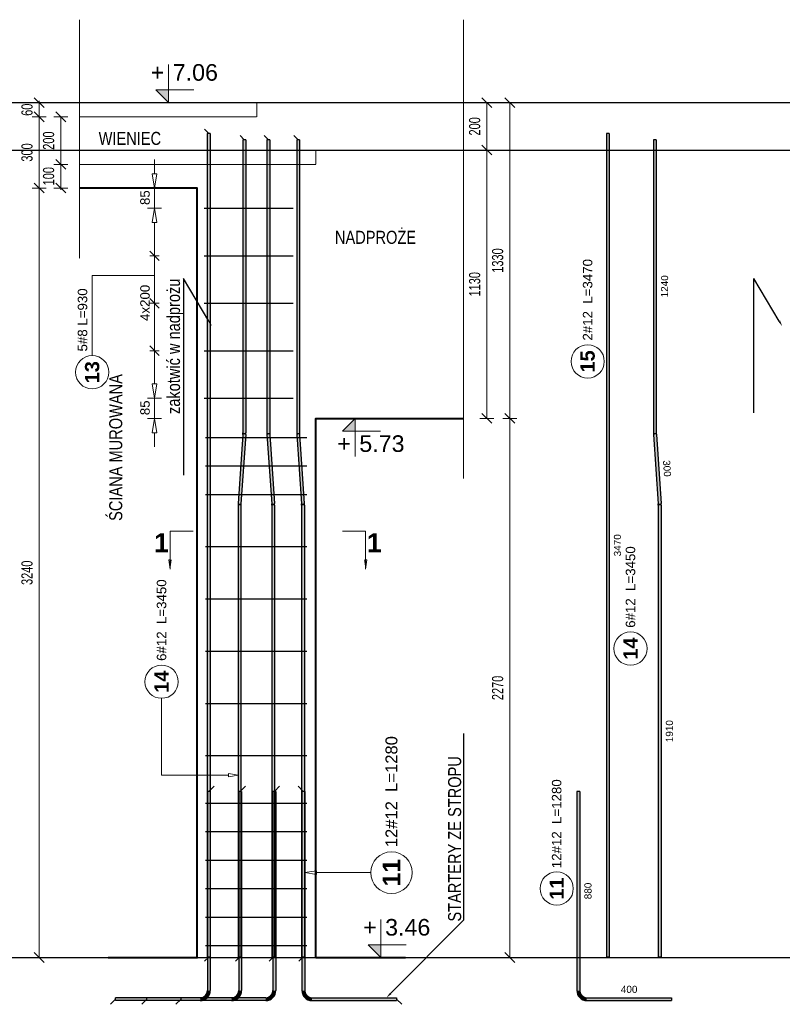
# Model space of a CAD drawing. Extents: x 3922 to 466978, y -142912 to 64503.
# Tile 30 of 62: x 397780 to 400991, y -123379 to -119233. Entities that reach past the tile are written whole.
import ezdxf
from ezdxf import colors
from ezdxf.entities.mleader import LeaderData, LeaderLine
from ezdxf.enums import TextEntityAlignment as Align
from ezdxf.math import Vec2, Vec3

# ---------------------------------------------------------------- set-up
doc = ezdxf.new("R2010")
doc.units = 0
doc.header["$LTSCALE"] = 10
doc.header["$MEASUREMENT"] = 0
doc.linetypes.add('HIDDEN', pattern=[0.375, 0.25, -0.125])
for name, color, linetype, lineweight in [('P-Opis', 1, 'Continuous', 18), ('P-Przerywana', 13, 'HIDDEN', 9), ('P-Wymiar', 254, 'Continuous', 9), ('RCAD_deskowanie', 3, 'Continuous', 40)]:
    doc.layers.add(name, color=color, linetype=linetype, lineweight=lineweight)
for name, color, linetype in [('RCAD_kształt pręta', 7, 'Continuous'), ('RCAD_opis kształtu pręta', 7, 'Continuous'), ('RCAD_opis rozkładu', 7, 'Continuous'), ('RCAD_pręt wyrzucony', 130, 'Continuous'), ('RCAD_rozkład pręta', 7, 'Continuous'), ('RCAD_symbole graficzne', 7, 'Continuous')]:
    doc.layers.add(name, color=color, linetype=linetype)
doc.styles.add('_Fd Opis', font='arial.ttf')
doc.styles.add('ROMANS', font='arial.ttf', dxfattribs={"width": 0.7})
doc.styles.add('style1', font='arial.ttf')
doc.styles.add('style3', font='arialbd.ttf')
doc.styles.add('style5', font='arialbd.ttf')
doc.dimstyles.new('A25', dxfattribs={"dimscale": 27, "dimtxt": 1.75, "dimasz": 0.06, "dimexe": 0, "dimexo": 0, "dimgap": 1, "dimtad": 1, "dimdec": 4, "dimrnd": 0.1, "dimdsep": 46, "dimtxsty": 'ROMANS', "dimblk": '[[[[[[[[', "dimcen": 2, "dimdle": 2, "dimse1": 1, "dimse2": 1, "dimclrd": 256, "dimclrt": 1, "dimadec": 0, "dimazin": 0, "dimtfac": 1, "dimtdec": 4, "dimtix": 1, "dimtmove": 2, "dimatfit": 3, "dimldrblk": '[[[[[[[[', "dimfxl": 0, "dimtvp": 0.6, "dimtolj": 1, "dimlwd": -1, "dimarcsym": 0})

# ---------------------------------------------------------------- blocks, each defined once
blk = doc.blocks.new('[[[[[[[[')
at = {"layer": 'P-Wymiar'}
for p, q in [((-12.7, -12.7), (12.7, 12.7)), ((0, 0), (-4.6, 0)), ((0, 18), (0, -18))]:
    blk.add_line(p, q, dxfattribs=at)
blk = doc.blocks.new('*D382')
at = {"layer": 'Defpoints', "color": 0, "transparency": 16777216}
for p in [(398847.4, -120912), (399170.8, -123182), (399843.3, -123182)]:
    blk.add_point(p, dxfattribs=at)
at = {"layer": 'P-Wymiar', "transparency": 16777216}
blk.add_line((399843.3, -120913.6), (399843.3, -123180.4), dxfattribs=at)
at = {"layer": 'P-Wymiar', "transparency": 16777216, "xscale": 1.62, "yscale": 1.62, "zscale": 1.62}
for p, rotation in [((399843.3, -120912), 90), ((399843.3, -123182), 270)]:
    blk.add_blockref('[[[[[[[[', p, dxfattribs=dict(at, rotation=rotation))
at = {"layer": 'P-Wymiar', "color": 1, "transparency": 16777216, "insert": (399792.2, -122047), "char_height": 47.25, "attachment_point": 5, "rotation": 90, "style": 'ROMANS'}
blk.add_mtext('\\A1;2270', dxfattribs=at)
blk = doc.blocks.new('*D383')
at = {"layer": 'Defpoints', "color": 0, "transparency": 16777216}
for p in [(399392.9, -119582), (399843.3, -119582), (399462.7, -120912)]:
    blk.add_point(p, dxfattribs=at)
at = {"layer": 'P-Wymiar', "transparency": 16777216}
blk.add_line((399843.3, -120910.4), (399843.3, -119583.6), dxfattribs=at)
at = {"layer": 'P-Wymiar', "transparency": 16777216, "xscale": 1.62, "yscale": 1.62, "zscale": 1.62}
for p, rotation in [((399843.3, -119582), 90), ((399843.3, -120912), 270)]:
    blk.add_blockref('[[[[[[[[', p, dxfattribs=dict(at, rotation=rotation))
at = {"layer": 'P-Wymiar', "color": 1, "transparency": 16777216, "insert": (399792.2, -120247), "char_height": 47.25, "attachment_point": 5, "rotation": 90, "style": 'ROMANS'}
blk.add_mtext('\\A1;1330', dxfattribs=at)
blk = doc.blocks.new('*D384')
at = {"layer": 'Defpoints', "color": 0, "transparency": 16777216}
for p in [(398265.8, -119642), (397952.6, -119842), (398265.8, -119842)]:
    blk.add_point(p, dxfattribs=at)
at = {"layer": 'P-Wymiar', "transparency": 16777216}
blk.add_line((397952.6, -119643.6), (397952.6, -119840.4), dxfattribs=at)
at = {"layer": 'P-Wymiar', "transparency": 16777216, "xscale": 1.62, "yscale": 1.62, "zscale": 1.62}
for p, rotation in [((397952.6, -119642), 90), ((397952.6, -119842), 270)]:
    blk.add_blockref('[[[[[[[[', p, dxfattribs=dict(at, rotation=rotation))
at = {"layer": 'P-Wymiar', "color": 1, "transparency": 16777216, "insert": (397901.5, -119742), "char_height": 47.25, "attachment_point": 5, "rotation": 90, "style": 'ROMANS'}
blk.add_mtext('\\A1;200', dxfattribs=at)
blk = doc.blocks.new('*D385')
at = {"layer": 'Defpoints', "color": 0, "transparency": 16777216}
for p in [(398163.5, -119842), (397952.6, -119942), (398163.5, -119942)]:
    blk.add_point(p, dxfattribs=at)
at = {"layer": 'P-Wymiar', "transparency": 16777216}
for p, q in [((397952.6, -119840.4), (397952.6, -119838.7)), ((397952.6, -119842), (397952.6, -119942)), ((397952.6, -119943.6), (397952.6, -119945.2))]:
    blk.add_line(p, q, dxfattribs=at)
at = {"layer": 'P-Wymiar', "transparency": 16777216, "xscale": 1.62, "yscale": 1.62, "zscale": 1.62}
for p, rotation in [((397952.6, -119842), 270), ((397952.6, -119942), 90)]:
    blk.add_blockref('[[[[[[[[', p, dxfattribs=dict(at, rotation=rotation))
at = {"layer": 'P-Wymiar', "color": 1, "transparency": 16777216, "insert": (397901.5, -119892), "char_height": 47.25, "attachment_point": 5, "rotation": 90, "style": 'ROMANS'}
blk.add_mtext('\\A1;100', dxfattribs=at)
blk = doc.blocks.new('*D386')
at = {"layer": 'Defpoints', "color": 0, "transparency": 16777216}
for p in [(398191.1, -119642), (397861.7, -119942), (398191.1, -119942)]:
    blk.add_point(p, dxfattribs=at)
at = {"layer": 'P-Wymiar', "transparency": 16777216}
blk.add_line((397861.7, -119643.6), (397861.7, -119940.4), dxfattribs=at)
at = {"layer": 'P-Wymiar', "transparency": 16777216, "xscale": 1.62, "yscale": 1.62, "zscale": 1.62}
for p, rotation in [((397861.7, -119642), 90), ((397861.7, -119942), 270)]:
    blk.add_blockref('[[[[[[[[', p, dxfattribs=dict(at, rotation=rotation))
at = {"layer": 'P-Wymiar', "color": 1, "transparency": 16777216, "insert": (397810.5, -119792), "char_height": 47.25, "attachment_point": 5, "rotation": 90, "style": 'ROMANS'}
blk.add_mtext('\\A1;300', dxfattribs=at)
blk = doc.blocks.new('*D387')
at = {"layer": 'Defpoints', "color": 0, "transparency": 16777216}
for p in [(398169.6, -119942), (397861.7, -123182), (398169.6, -123182)]:
    blk.add_point(p, dxfattribs=at)
at = {"layer": 'P-Wymiar', "transparency": 16777216}
blk.add_line((397861.7, -119943.6), (397861.7, -123180.4), dxfattribs=at)
at = {"layer": 'P-Wymiar', "transparency": 16777216, "xscale": 1.62, "yscale": 1.62, "zscale": 1.62}
for p, rotation in [((397861.7, -119942), 90), ((397861.7, -123182), 270)]:
    blk.add_blockref('[[[[[[[[', p, dxfattribs=dict(at, rotation=rotation))
at = {"layer": 'P-Wymiar', "color": 1, "transparency": 16777216, "insert": (397810.5, -121562), "char_height": 47.25, "attachment_point": 5, "rotation": 90, "style": 'ROMANS'}
blk.add_mtext('\\A1;3240', dxfattribs=at)
blk = doc.blocks.new('*D388')
at = {"layer": 'Defpoints', "color": 0, "transparency": 16777216}
for p in [(399585.8, -119582), (399585.8, -119782), (399746.5, -119782)]:
    blk.add_point(p, dxfattribs=at)
at = {"layer": 'P-Wymiar', "transparency": 16777216}
blk.add_line((399746.5, -119583.6), (399746.5, -119780.4), dxfattribs=at)
at = {"layer": 'P-Wymiar', "transparency": 16777216, "xscale": 1.62, "yscale": 1.62, "zscale": 1.62}
for p, rotation in [((399746.5, -119582), 90), ((399746.5, -119782), 270)]:
    blk.add_blockref('[[[[[[[[', p, dxfattribs=dict(at, rotation=rotation))
at = {"layer": 'P-Wymiar', "color": 1, "transparency": 16777216, "insert": (399695.4, -119682), "char_height": 47.25, "attachment_point": 5, "rotation": 90, "style": 'ROMANS'}
blk.add_mtext('\\A1;200', dxfattribs=at)
blk = doc.blocks.new('*D389')
at = {"layer": 'Defpoints', "color": 0, "transparency": 16777216}
for p in [(399585.8, -119782), (399519.3, -120912), (399746.5, -120912)]:
    blk.add_point(p, dxfattribs=at)
at = {"layer": 'P-Wymiar', "transparency": 16777216}
blk.add_line((399746.5, -119783.6), (399746.5, -120910.4), dxfattribs=at)
at = {"layer": 'P-Wymiar', "transparency": 16777216, "xscale": 1.62, "yscale": 1.62, "zscale": 1.62}
for p, rotation in [((399746.5, -119782), 90), ((399746.5, -120912), 270)]:
    blk.add_blockref('[[[[[[[[', p, dxfattribs=dict(at, rotation=rotation))
at = {"layer": 'P-Wymiar', "color": 1, "transparency": 16777216, "insert": (399695.4, -120347), "char_height": 47.25, "attachment_point": 5, "rotation": 90, "style": 'ROMANS'}
blk.add_mtext('\\A1;1130', dxfattribs=at)
blk = doc.blocks.new('*D390')
at = {"layer": 'Defpoints', "color": 0, "transparency": 16777216}
for p in [(397861.7, -119582), (398842, -119582), (398738.3, -119642)]:
    blk.add_point(p, dxfattribs=at)
at = {"layer": 'P-Wymiar', "transparency": 16777216}
for p, q in [((397861.7, -119580.4), (397861.7, -119578.7)), ((397861.7, -119642), (397861.7, -119582)), ((397861.7, -119643.6), (397861.7, -119645.2))]:
    blk.add_line(p, q, dxfattribs=at)
at = {"layer": 'P-Wymiar', "transparency": 16777216, "xscale": 1.62, "yscale": 1.62, "zscale": 1.62}
for p, rotation in [((397861.7, -119582), 270), ((397861.7, -119642), 90)]:
    blk.add_blockref('[[[[[[[[', p, dxfattribs=dict(at, rotation=rotation))
at = {"layer": 'P-Wymiar', "color": 1, "transparency": 16777216, "insert": (397810.6, -119612), "char_height": 47.25, "attachment_point": 5, "rotation": 90, "style": 'ROMANS'}
blk.add_mtext('\\A1;60', dxfattribs=at)

msp = doc.modelspace()

# ---------------------------------------------------------------- hatches: boundary and pattern name
at = {"layer": 'RCAD_kształt pręta'}
for points in [[(398569.30439, -119711.76766), (398581.30439, -119711.76766), (398581.30439, -123180.67669), (398569.30439, -123180.67669)], [(398719.39298, -119738.29502), (398731.39298, -119738.29502), (398731.39298, -120973.08136), (398719.39298, -120973.08136)], [(398820.59757, -119738.29502), (398832.59757, -119738.29502), (398832.59757, -120973.08136), (398820.59757, -120973.08136)], [(398945.83472, -119738.29502), (398957.83472, -119738.29502), (398957.83472, -120973.08136), (398945.83472, -120973.08136)], [(398719.18491, -120979.19763), (398731.15717, -120980.01314), (398711.31677, -121271.28657), (398699.34452, -121270.47107)], [(398820.83338, -120980.01314), (398832.80564, -120979.19763), (398852.64603, -121270.47107), (398840.67377, -121271.28657)], [(398946.07053, -120980.01314), (398958.04279, -120979.19763), (398977.88318, -121270.47107), (398965.91093, -121271.28657)], [(398699.10871, -121277.40284), (398711.10871, -121277.40284), (398711.10871, -123180.67669), (398699.10871, -123180.67669)], [(398840.88184, -121277.40284), (398852.88184, -121277.40284), (398852.88184, -123180.67669), (398840.88184, -123180.67669)], [(398966.11899, -121277.40284), (398978.11899, -121277.40284), (398978.11899, -123180.67669), (398966.11899, -123180.67669)], [(398570.02633, -122482.39868), (398582.02633, -122482.39868), (398582.02633, -123321.37389), (398570.02633, -123321.37389)], [(398701.95653, -122482.39868), (398713.95653, -122482.39868), (398713.95653, -123321.37389), (398701.95653, -123321.37389)], [(398845.8914, -122482.39868), (398857.8914, -122482.39868), (398857.8914, -123321.37389), (398845.8914, -123321.37389)], [(398967.7883, -122482.39868), (398979.7883, -122482.39868), (398979.7883, -123321.37389), (398967.7883, -123321.37389)], [(398540.02633, -123351.37389), (398540.02633, -123363.37389), (398183.61996, -123363.37389), (398183.61996, -123351.37389)], [(398671.95653, -123351.37389), (398671.95653, -123363.37389), (398315.55016, -123363.37389), (398315.55016, -123351.37389)], [(398815.8914, -123351.37389), (398815.8914, -123363.37389), (398459.48504, -123363.37389), (398459.48504, -123351.37389)], [(399009.7883, -123363.37389), (399009.7883, -123351.37389), (399366.19466, -123351.37389), (399366.19466, -123363.37389)]]:
    msp.add_hatch(color=4, dxfattribs=at).paths.add_polyline_path(points, flags=0)
h = msp.add_hatch(color=4, dxfattribs=at)
edge = h.paths.add_edge_path(flags=0)
edge.add_line((398731.15717, -120980.01314), (398719.18491, -120979.19763))
edge.add_arc((398629.39298, -120973.08136), 90, -3.89674277, 0)
edge.add_line((398719.39298, -120973.08136), (398731.39298, -120973.08136))
edge.add_arc((398629.39298, -120973.08136), 102, 356.10325723, 360, ccw=False)
h = msp.add_hatch(color=4, dxfattribs=at)
edge = h.paths.add_edge_path(flags=0)
edge.add_line((398820.59757, -120973.08136), (398832.59757, -120973.08136))
edge.add_arc((398922.59757, -120973.08136), 90, 180, 183.89674277)
edge.add_line((398832.80564, -120979.19763), (398820.83338, -120980.01314))
edge.add_arc((398922.59757, -120973.08136), 102, 540, 543.89674277, ccw=False)
h = msp.add_hatch(color=4, dxfattribs=at)
edge = h.paths.add_edge_path(flags=0)
edge.add_line((398945.83472, -120973.08136), (398957.83472, -120973.08136))
edge.add_arc((399047.83472, -120973.08136), 90, 180, 183.89674277)
edge.add_line((398958.04279, -120979.19763), (398946.07053, -120980.01314))
edge.add_arc((399047.83472, -120973.08136), 102, 540, 543.89674277, ccw=False)
h = msp.add_hatch(color=4, dxfattribs=at)
edge = h.paths.add_edge_path(flags=0)
edge.add_line((398699.34452, -121270.47107), (398711.31677, -121271.28657))
edge.add_arc((398801.10871, -121277.40284), 90, 176.10325723, 180)
edge.add_line((398711.10871, -121277.40284), (398699.10871, -121277.40284))
edge.add_arc((398801.10871, -121277.40284), 102, 536.10325723, 540, ccw=False)
h = msp.add_hatch(color=4, dxfattribs=at)
edge = h.paths.add_edge_path(flags=0)
edge.add_line((398852.88184, -121277.40284), (398840.88184, -121277.40284))
edge.add_arc((398750.88184, -121277.40284), 90, 0, 3.89674277)
edge.add_line((398840.67377, -121271.28657), (398852.64603, -121270.47107))
edge.add_arc((398750.88184, -121277.40284), 102, 360, 363.89674277, ccw=False)
h = msp.add_hatch(color=4, dxfattribs=at)
edge = h.paths.add_edge_path(flags=0)
edge.add_line((398978.11899, -121277.40284), (398966.11899, -121277.40284))
edge.add_arc((398876.11899, -121277.40284), 90, 0, 3.89674277)
edge.add_line((398965.91093, -121271.28657), (398977.88318, -121270.47107))
edge.add_arc((398876.11899, -121277.40284), 102, 360, 363.89674277, ccw=False)
h = msp.add_hatch(color=4, dxfattribs=at)
edge = h.paths.add_edge_path(flags=0)
edge.add_line((398540.02633, -123363.37389), (398540.02633, -123351.37389))
edge.add_arc((398540.02633, -123321.37389), 30, -90, 0)
edge.add_line((398570.02633, -123321.37389), (398582.02633, -123321.37389))
edge.add_arc((398540.02633, -123321.37389), 42, 270, 360, ccw=False)
h = msp.add_hatch(color=4, dxfattribs=at)
edge = h.paths.add_edge_path(flags=0)
edge.add_line((398671.95653, -123363.37389), (398671.95653, -123351.37389))
edge.add_arc((398671.95653, -123321.37389), 30, -90, 0)
edge.add_line((398701.95653, -123321.37389), (398713.95653, -123321.37389))
edge.add_arc((398671.95653, -123321.37389), 42, 270, 360, ccw=False)
h = msp.add_hatch(color=4, dxfattribs=at)
edge = h.paths.add_edge_path(flags=0)
edge.add_line((398815.8914, -123363.37389), (398815.8914, -123351.37389))
edge.add_arc((398815.8914, -123321.37389), 30, -90, 0)
edge.add_line((398845.8914, -123321.37389), (398857.8914, -123321.37389))
edge.add_arc((398815.8914, -123321.37389), 42, 270, 360, ccw=False)
h = msp.add_hatch(color=4, dxfattribs=at)
edge = h.paths.add_edge_path(flags=0)
edge.add_line((398967.7883, -123321.37389), (398979.7883, -123321.37389))
edge.add_arc((399009.7883, -123321.37389), 30, 180, 270)
edge.add_line((399009.7883, -123351.37389), (399009.7883, -123363.37389))
edge.add_arc((399009.7883, -123321.37389), 42, 540, 630, ccw=False)
at = {"layer": 'RCAD_pręt wyrzucony'}
for points in [[(400249.72476, -119711.76766), (400261.72476, -119711.76766), (400261.72476, -123180.67669), (400249.72476, -123180.67669)], [(400448.12648, -119738.29502), (400460.12648, -119738.29502), (400460.12648, -120973.08136), (400448.12648, -120973.08136)], [(400448.36229, -120980.01314), (400460.33455, -120979.19763), (400480.17494, -121270.47107), (400468.20269, -121271.28657)], [(400468.41075, -121277.40284), (400480.41075, -121277.40284), (400480.41075, -123180.67669), (400468.41075, -123180.67669)], [(400125.5363, -122482.39868), (400137.5363, -122482.39868), (400137.5363, -123321.37389), (400125.5363, -123321.37389)], [(400167.5363, -123363.37389), (400167.5363, -123351.37389), (400523.94267, -123351.37389), (400523.94267, -123363.37389)]]:
    msp.add_hatch(color=4, dxfattribs=at).paths.add_polyline_path(points, flags=0)
h = msp.add_hatch(color=4, dxfattribs=at)
edge = h.paths.add_edge_path(flags=0)
edge.add_line((400448.12648, -120973.08136), (400460.12648, -120973.08136))
edge.add_arc((400550.12648, -120973.08136), 90, 180, 183.89674277)
edge.add_line((400460.33455, -120979.19763), (400448.36229, -120980.01314))
edge.add_arc((400550.12648, -120973.08136), 102, 540, 543.89674277, ccw=False)
h = msp.add_hatch(color=4, dxfattribs=at)
edge = h.paths.add_edge_path(flags=0)
edge.add_line((400480.41075, -121277.40284), (400468.41075, -121277.40284))
edge.add_arc((400378.41075, -121277.40284), 90, 0, 3.89674277)
edge.add_line((400468.20269, -121271.28657), (400480.17494, -121270.47107))
edge.add_arc((400378.41075, -121277.40284), 102, 360, 363.89674277, ccw=False)
h = msp.add_hatch(color=4, dxfattribs=at)
edge = h.paths.add_edge_path(flags=0)
edge.add_line((400125.5363, -123321.37389), (400137.5363, -123321.37389))
edge.add_arc((400167.5363, -123321.37389), 30, 180, 270)
edge.add_line((400167.5363, -123351.37389), (400167.5363, -123363.37389))
edge.add_arc((400167.5363, -123321.37389), 42, 540, 630, ccw=False)
at = {"layer": 'RCAD_symbole graficzne'}
for points in [[(398352.89462, -119528.64289), (398406.22795, -119581.97622), (398406.22795, -119528.64289)], [(399138.42481, -120965.30956), (399191.75814, -120911.97622), (399191.75814, -120965.30956)], [(399247.13839, -123128.64289), (399300.47173, -123181.97622), (399300.47173, -123128.64289)]]:
    msp.add_hatch(color=1, dxfattribs=at).paths.add_polyline_path(points, flags=0)
at = {"layer": 'RCAD_symbole graficzne', "linetype": 'Continuous', "lineweight": 0}
for points in [[(398413.67658, -121547.2369), (398413.67658, -121507.2369), (398419.37844, -121507.2369)], [(399235.43509, -121547.2369), (399235.43509, -121507.2369), (399229.73323, -121507.2369)]]:
    msp.add_hatch(color=7, dxfattribs=at).paths.add_polyline_path(points, flags=0)

# ---------------------------------------------------------------- linework, layer by layer
at = {"layer": 'Defpoints'}
for p in [(394953.25392, -119581.97622), (394953.25392, -119781.97622), (382133.5222, -123181.97622), (395614.1618, -123181.97622), (387531.97264, -123181.97622), (401012.61224, -123181.97622), (379175.3442, -123181.97622), (392655.9838, -123181.97622), (384573.79464, -123181.97622), (398054.43424, -123181.97622)]:
    msp.add_xline(p, (1, 0), dxfattribs=at)
for points in [[(398526.75367, -120911.97622), (398526.75367, -119941.97622)], [(398526.75367, -121111.97622), (398526.75367, -119941.97622)]]:
    msp.add_lwpolyline(points, dxfattribs=at)
at = {"layer": 'P-Opis', "linetype": 'ByBlock', "lineweight": -2}
for points in [[(400977.8792, -120502.30211), (400871.26518, -120322.64408)], [(400871.26518, -120888.09087), (400871.26518, -120322.64408)]]:
    msp.add_lwpolyline(points, dxfattribs=at)
at = {"layer": 'P-Opis'}
msp.add_solid([(400981.46244, -120500.17572), (400990.63754, -120523.80152), (400974.29597, -120504.4285)], dxfattribs=at)
at = {"layer": 'P-Przerywana', "color": 21}
for points in [[(398031.30005, -119232.83946), (398031.30005, -120238.72043)], [(399648.44909, -119232.83946), (399648.44909, -121164.78907)], [(398031.30005, -119641.97622), (398777.61765, -119641.97622), (398777.61765, -119581.97622), (399648.44909, -119581.97622)], [(399648.44909, -119781.97622), (399026.75367, -119781.97622), (399026.75367, -119841.97622), (398031.30005, -119841.97622)]]:
    msp.add_lwpolyline(points, dxfattribs=at)
at = {"layer": 'RCAD_deskowanie'}
for points in [[(398526.75367, -123181.97622), (398526.75367, -119941.97622), (398031.30005, -119941.97622)], [(399026.75367, -123181.97622), (399026.75367, -120911.97622), (399648.44909, -120911.97622)], [(398151.66836, -123181.97622), (398528.27059, -123181.97622)], [(399026.75367, -123181.97622), (399403.3559, -123181.97622)]]:
    msp.add_lwpolyline(points, dxfattribs=at)
at = {"layer": 'RCAD_kształt pręta', "color": 2, "lineweight": 5}
for p, q in [((398575.30439, -119711.76766), (398557.80439, -119694.26766)), ((398725.39298, -119738.29502), (398707.89298, -119720.79502)), ((398826.59757, -119738.29502), (398809.09757, -119720.79502)), ((398951.83472, -119738.29502), (398934.33472, -119720.79502)), ((398576.02633, -122482.39868), (398597.90133, -122460.52368)), ((398707.95653, -122482.39868), (398729.83153, -122460.52368)), ((398851.8914, -122482.39868), (398873.7664, -122460.52368)), ((398973.7883, -122482.39868), (398951.9133, -122460.52368)), ((398575.30439, -123180.67669), (398557.80439, -123198.17669)), ((398705.10871, -123180.67669), (398687.60871, -123198.17669)), ((398846.88184, -123180.67669), (398829.38184, -123198.17669)), ((398972.11899, -123180.67669), (398954.61899, -123198.17669)), ((398183.61996, -123357.37389), (398161.74496, -123379.24889)), ((398315.55016, -123357.37389), (398293.67516, -123379.24889)), ((398459.48504, -123357.37389), (398437.61004, -123379.24889)), ((399366.19466, -123357.37389), (399388.06966, -123379.24889))]:
    msp.add_line(p, q, dxfattribs=at)
at = {"layer": 'RCAD_kształt pręta', "color": 4}
for p, q in [((398569.30439, -119711.76766), (398569.30439, -123180.67669)), ((398581.30439, -119711.76766), (398569.30439, -119711.76766)), ((398581.30439, -119711.76766), (398581.30439, -123180.67669)), ((398719.39298, -119738.29502), (398719.39298, -120973.08136)), ((398731.39298, -119738.29502), (398719.39298, -119738.29502)), ((398731.39298, -119738.29502), (398731.39298, -120973.08136)), ((398820.59757, -119738.29502), (398820.59757, -120973.08136)), ((398832.59757, -119738.29502), (398820.59757, -119738.29502)), ((398832.59757, -119738.29502), (398832.59757, -120973.08136)), ((398945.83472, -119738.29502), (398945.83472, -120973.08136)), ((398957.83472, -119738.29502), (398945.83472, -119738.29502)), ((398957.83472, -119738.29502), (398957.83472, -120973.08136)), ((398719.18491, -120979.19763), (398699.34452, -121270.47107)), ((398731.15717, -120980.01314), (398711.31677, -121271.28657)), ((398820.83338, -120980.01314), (398840.67377, -121271.28657)), ((398832.80564, -120979.19763), (398852.64603, -121270.47107)), ((398946.07053, -120980.01314), (398965.91093, -121271.28657)), ((398958.04279, -120979.19763), (398977.88318, -121270.47107)), ((398699.10871, -121277.40284), (398699.10871, -123180.67669)), ((398711.10871, -121277.40284), (398711.10871, -123180.67669)), ((398840.88184, -121277.40284), (398840.88184, -123180.67669)), ((398852.88184, -121277.40284), (398852.88184, -123180.67669)), ((398966.11899, -121277.40284), (398966.11899, -123180.67669)), ((398978.11899, -121277.40284), (398978.11899, -123180.67669)), ((398570.02633, -122482.39868), (398570.02633, -123321.37389)), ((398582.02633, -122482.39868), (398570.02633, -122482.39868)), ((398582.02633, -122482.39868), (398582.02633, -123321.37389)), ((398701.95653, -122482.39868), (398701.95653, -123321.37389)), ((398713.95653, -122482.39868), (398701.95653, -122482.39868)), ((398713.95653, -122482.39868), (398713.95653, -123321.37389)), ((398845.8914, -122482.39868), (398845.8914, -123321.37389)), ((398857.8914, -122482.39868), (398845.8914, -122482.39868)), ((398857.8914, -122482.39868), (398857.8914, -123321.37389)), ((398967.7883, -122482.39868), (398967.7883, -123321.37389)), ((398979.7883, -122482.39868), (398967.7883, -122482.39868)), ((398979.7883, -122482.39868), (398979.7883, -123321.37389)), ((398581.30439, -123180.67669), (398569.30439, -123180.67669)), ((398711.10871, -123180.67669), (398699.10871, -123180.67669)), ((398852.88184, -123180.67669), (398840.88184, -123180.67669)), ((398978.11899, -123180.67669), (398966.11899, -123180.67669)), ((398540.02633, -123351.37389), (398183.61996, -123351.37389)), ((398183.61996, -123363.37389), (398183.61996, -123351.37389)), ((398671.95653, -123351.37389), (398315.55016, -123351.37389)), ((398315.55016, -123363.37389), (398315.55016, -123351.37389)), ((398815.8914, -123351.37389), (398459.48504, -123351.37389)), ((398459.48504, -123363.37389), (398459.48504, -123351.37389)), ((399009.7883, -123351.37389), (399366.19466, -123351.37389)), ((399366.19466, -123351.37389), (399366.19466, -123363.37389)), ((398540.02633, -123363.37389), (398183.61996, -123363.37389)), ((398671.95653, -123363.37389), (398315.55016, -123363.37389)), ((398815.8914, -123363.37389), (398459.48504, -123363.37389)), ((399009.7883, -123363.37389), (399366.19466, -123363.37389))]:
    msp.add_line(p, q, dxfattribs=at)
for centre, radius, start, end in [((398629.39298, -120973.08136), 90, 356.10325723, 0), ((398629.39298, -120973.08136), 102, 356.10325723, 360), ((398922.59757, -120973.08136), 102, 180, 183.89674277), ((398922.59757, -120973.08136), 90, 180, 183.89674277), ((399047.83472, -120973.08136), 102, 180, 183.89674277), ((399047.83472, -120973.08136), 90, 180, 183.89674277), ((398801.10871, -121277.40284), 102, 176.10325723, 180), ((398801.10871, -121277.40284), 90, 176.10325723, 180), ((398750.88184, -121277.40284), 90, 360, 3.89674277), ((398750.88184, -121277.40284), 102, 360, 3.89674277), ((398876.11899, -121277.40284), 90, 360, 3.89674277), ((398876.11899, -121277.40284), 102, 360, 3.89674277), ((398540.02633, -123321.37389), 30, 270, 0), ((398540.02633, -123321.37389), 42, 270, 0), ((398671.95653, -123321.37389), 30, 270, 0), ((398671.95653, -123321.37389), 42, 270, 0), ((398815.8914, -123321.37389), 30, 270, 0), ((398815.8914, -123321.37389), 42, 270, 0), ((399009.7883, -123321.37389), 42, 180, 270), ((399009.7883, -123321.37389), 30, 180, 270)]:
    msp.add_arc(centre, radius, start, end, dxfattribs=at)
at = {"layer": 'RCAD_opis kształtu pręta', "color": 8, "lineweight": 0}
for p, q in [((398377.01651, -122140.32384), (398377.01651, -122090.67964)), ((398377.01651, -122414.07287), (398377.01651, -122140.32384)), ((398377.01651, -122414.07287), (398659.10871, -122414.07287)), ((398659.10871, -122407.4062), (398699.10871, -122414.07287)), ((398659.10871, -122407.4062), (398659.10871, -122420.73953)), ((398699.10871, -122414.07287), (398659.10871, -122420.73953)), ((398979.7883, -122824.85896), (399029.7883, -122816.52562)), ((399029.7883, -122833.19229), (399029.7883, -122816.52562)), ((399029.7883, -122833.19229), (398979.7883, -122824.85896)), ((399086.94797, -122824.85896), (399029.7883, -122824.85896)), ((399086.94797, -122824.85896), (399086.94797, -122824.85896)), ((399086.94797, -122824.85896), (399257.63714, -122824.85896))]:
    msp.add_line(p, q, dxfattribs=at)
for centre, radius in [((398377.01651, -122020.67964), 70), ((399345.13714, -122824.85896), 87.5)]:
    msp.add_circle(centre, radius, dxfattribs=at)
at = {"layer": 'RCAD_opis rozkładu', "color": 8, "lineweight": 0}
for p, q in [((398347.23485, -119821.97622), (398347.23485, -119881.97622)), ((398347.23485, -119941.97622), (398337.23485, -119881.97622)), ((398357.23485, -119881.97622), (398337.23485, -119881.97622)), ((398357.23485, -119881.97622), (398347.23485, -119941.97622)), ((398317.23485, -119941.97622), (398377.23485, -119941.97622)), ((398347.23485, -120026.97622), (398347.23485, -119941.97622)), ((398317.23485, -120026.97622), (398377.23485, -120026.97622)), ((398337.23485, -120086.97622), (398347.23485, -120026.97622)), ((398347.23485, -120026.97622), (398357.23485, -120086.97622)), ((398337.23485, -120086.97622), (398357.23485, -120086.97622)), ((398347.23485, -120226.97622), (398347.23485, -120086.97622)), ((398367.23485, -120246.97622), (398327.23485, -120206.97622)), ((398327.23485, -120226.97622), (398367.23485, -120226.97622)), ((398347.23485, -120326.97622), (398347.23485, -120226.97622)), ((398084.95379, -120310.56383), (398347.23485, -120310.56383)), ((398084.95379, -120310.56383), (398084.95379, -120647.50013)), ((398347.23485, -120326.97622), (398347.23485, -120426.97622)), ((398327.23485, -120406.97622), (398367.23485, -120446.97622)), ((398327.23485, -120426.97622), (398367.23485, -120426.97622)), ((398347.23485, -120426.97622), (398347.23485, -120626.97622)), ((398327.23485, -120606.97622), (398367.23485, -120646.97622)), ((398327.23485, -120626.97622), (398367.23485, -120626.97622)), ((398347.23485, -120626.97622), (398347.23485, -120766.97622)), ((398347.23485, -120826.97622), (398337.23485, -120766.97622)), ((398357.23485, -120766.97622), (398337.23485, -120766.97622)), ((398357.23485, -120766.97622), (398347.23485, -120826.97622)), ((398317.23485, -120826.97622), (398377.23485, -120826.97622)), ((398347.23485, -120826.97622), (398347.23485, -120911.97622)), ((398317.23485, -120911.97622), (398377.23485, -120911.97622)), ((398337.23485, -120971.97622), (398347.23485, -120911.97622)), ((398347.23485, -120911.97622), (398357.23485, -120971.97622)), ((398337.23485, -120971.97622), (398357.23485, -120971.97622)), ((398347.23485, -121031.97622), (398347.23485, -120971.97622))]:
    msp.add_line(p, q, dxfattribs=at)
msp.add_circle((398084.95379, -120717.50013), 70, dxfattribs=at)
at = {"layer": 'RCAD_pręt wyrzucony', "color": 4}
for p, q in [((400249.72476, -119711.76766), (400249.72476, -123180.67669)), ((400261.72476, -119711.76766), (400249.72476, -119711.76766)), ((400261.72476, -119711.76766), (400261.72476, -123180.67669)), ((400448.12648, -119738.29502), (400448.12648, -120973.08136)), ((400460.12648, -119738.29502), (400448.12648, -119738.29502)), ((400460.12648, -119738.29502), (400460.12648, -120973.08136)), ((400448.36229, -120980.01314), (400468.20269, -121271.28657)), ((400460.33455, -120979.19763), (400480.17494, -121270.47107)), ((400468.41075, -121277.40284), (400468.41075, -123180.67669)), ((400480.41075, -121277.40284), (400480.41075, -123180.67669)), ((400125.5363, -122482.39868), (400125.5363, -123321.37389)), ((400137.5363, -122482.39868), (400125.5363, -122482.39868)), ((400137.5363, -122482.39868), (400137.5363, -123321.37389)), ((400261.72476, -123180.67669), (400249.72476, -123180.67669)), ((400480.41075, -123180.67669), (400468.41075, -123180.67669)), ((400167.5363, -123351.37389), (400523.94267, -123351.37389)), ((400523.94267, -123351.37389), (400523.94267, -123363.37389)), ((400167.5363, -123363.37389), (400523.94267, -123363.37389))]:
    msp.add_line(p, q, dxfattribs=at)
at = {"layer": 'RCAD_pręt wyrzucony', "color": 8, "lineweight": 0}
for centre in [(400171.19353, -120671.91944), (400351.60209, -121881.29469), (400040.71746, -122891.70908)]:
    msp.add_circle(centre, 70, dxfattribs=at)
at = {"layer": 'RCAD_pręt wyrzucony', "color": 4}
for centre, radius, start, end in [((400550.12648, -120973.08136), 102, 180, 183.89674277), ((400550.12648, -120973.08136), 90, 180, 183.89674277), ((400378.41075, -121277.40284), 90, 360, 3.89674277), ((400378.41075, -121277.40284), 102, 360, 3.89674277), ((400167.5363, -123321.37389), 42, 180, 270), ((400167.5363, -123321.37389), 30, 180, 270)]:
    msp.add_arc(centre, radius, start, end, dxfattribs=at)
at = {"layer": 'RCAD_rozkład pręta', "color": 7, "linetype": 'ByBlock', "lineweight": 30}
for p, q in [((398556.75367, -120026.97622), (398930.75367, -120026.97622)), ((398556.75367, -120226.97622), (398930.75367, -120226.97622)), ((398556.75367, -120426.97622), (398930.75367, -120426.97622)), ((398556.75367, -120626.97622), (398930.75367, -120626.97622)), ((398556.75367, -120826.97622), (398930.75367, -120826.97622)), ((398561.75367, -120991.97622), (398989.2081, -120991.97622)), ((398561.75367, -121111.97622), (398989.2081, -121111.97622)), ((398561.75367, -121231.97622), (398989.2081, -121231.97622)), ((398561.75367, -121451.97622), (398989.2081, -121451.97622)), ((398561.75367, -121671.97622), (398989.2081, -121671.97622)), ((398561.75367, -121891.97622), (398989.2081, -121891.97622)), ((398561.75367, -122111.97622), (398989.2081, -122111.97622)), ((398561.75367, -122331.97622), (398989.2081, -122331.97622)), ((398561.75367, -122531.97622), (398989.2081, -122531.97622)), ((398561.75367, -122651.97622), (398989.2081, -122651.97622)), ((398561.75367, -122771.97622), (398989.2081, -122771.97622)), ((398561.75367, -122891.97622), (398989.2081, -122891.97622)), ((398561.75367, -123011.97622), (398989.2081, -123011.97622)), ((398561.75367, -123131.97622), (398989.2081, -123131.97622))]:
    msp.add_line(p, q, dxfattribs=at)
at = {"layer": 'RCAD_symbole graficzne', "color": 1, "lineweight": 0}
for p, q in [((398406.22795, -119581.97622), (398406.22795, -119421.97622)), ((398512.89462, -119528.64289), (398352.89462, -119528.64289)), ((398352.89462, -119528.64289), (398406.22795, -119581.97622)), ((398486.22795, -119581.97622), (398326.22795, -119581.97622)), ((399271.75814, -120911.97622), (399111.75814, -120911.97622)), ((399138.42481, -120965.30956), (399191.75814, -120911.97622)), ((399191.75814, -120911.97622), (399191.75814, -121071.97622)), ((399298.42481, -120965.30956), (399138.42481, -120965.30956)), ((399300.47173, -123181.97622), (399300.47173, -123021.97622)), ((399407.13839, -123128.64289), (399247.13839, -123128.64289)), ((399247.13839, -123128.64289), (399300.47173, -123181.97622)), ((399380.47173, -123181.97622), (399220.47173, -123181.97622))]:
    msp.add_line(p, q, dxfattribs=at)
at = {"layer": 'RCAD_symbole graficzne', "color": 7, "linetype": 'Continuous', "lineweight": 0}
for p, q in [((398413.67658, -121387.2369), (398509.67658, -121387.2369)), ((398413.67658, -121547.2369), (398413.67658, -121387.2369)), ((399235.43509, -121387.2369), (399139.43509, -121387.2369)), ((399235.43509, -121547.2369), (399235.43509, -121387.2369)), ((398413.67658, -121507.2369), (398407.97472, -121507.2369)), ((398413.67658, -121547.2369), (398407.97472, -121507.2369)), ((399235.43509, -121507.2369), (399241.13695, -121507.2369)), ((399235.43509, -121547.2369), (399241.13695, -121507.2369))]:
    msp.add_line(p, q, dxfattribs=at)

# ---------------------------------------------------------------- texts
at = {"layer": 'P-Opis', "char_height": 55, "attachment_point": 3, "line_spacing_factor": 0.914286, "style": '_Fd Opis'}
for s, insert in [('{\\W0.8;WIENIEC}', (398374.93194, -119705.2199)), ('{\\W0.8;NADPROŻE}', (399448.43712, -120121.80473))]:
    msp.add_mtext(s, dxfattribs=dict(at, insert=insert))
at = {"layer": 'P-Opis', "insert": (398156.37723, -120725.38403), "char_height": 55, "attachment_point": 3, "rotation": 90, "line_spacing_factor": 0.914286, "style": '_Fd Opis'}
msp.add_mtext('{\\W0.8;ŚCIANA MUROWANA}', dxfattribs=at)
at = {"layer": 'RCAD_opis kształtu pręta', "color": 1, "attachment_point": 5, "rotation": 90}
for s, insert, char_height, style in [('6#12  L=3450', (398377.01651, -121761.37541), 40, 'style1'), ('14', (398377.01651, -122020.67964), 60, 'style3'), ('12#12  L=1280', (399345.13714, -122483.79484), 50, 'style1'), ('11', (399345.13714, -122824.85896), 75, 'style3')]:
    msp.add_mtext(s, dxfattribs=dict(at, insert=insert, char_height=char_height, style=style))
at = {"layer": 'RCAD_opis rozkładu', "color": 2, "char_height": 40, "rotation": 90, "style": 'style1'}
for s, insert, attachment_point in [('85', (398327.65777, -120013.30296), 7), ('4x200', (398327.65777, -120501.41006), 7), ('5#8 L=930', (398044.25802, -120497.14542), 5), ('85', (398327.65777, -120898.30296), 7)]:
    msp.add_mtext(s, dxfattribs=dict(at, insert=insert, attachment_point=attachment_point))
at = {"layer": 'RCAD_opis rozkładu', "color": 1, "insert": (398084.95379, -120717.50013), "char_height": 60, "attachment_point": 5, "rotation": 90, "style": 'style3'}
msp.add_mtext('13', dxfattribs=at)
at = {"layer": 'RCAD_pręt wyrzucony', "color": 2, "char_height": 40, "attachment_point": 5, "rotation": 90, "style": 'style1'}
for s, insert in [('2#12  L=3470', (400171.19353, -120412.38329)), ('6#12  L=3450', (400351.60209, -121622.07231)), ('12#12  L=1280', (400040.71746, -122618.85778))]:
    msp.add_mtext(s, dxfattribs=dict(at, insert=insert))
at = {"layer": 'RCAD_pręt wyrzucony', "color": 1, "attachment_point": 5}
for s, insert, char_height, rotation, style in [('1240', (400495.12648, -120355.68819), 30, 90, 'style1'), ('15', (400171.19353, -120671.91944), 60, 90, 'style3'), ('300', (400505.17383, -121122.4558), 30, 273.89674277, 'style1'), ('3470', (400296.72476, -121446.22217), 30, 90, 'style1'), ('14', (400351.60209, -121881.29469), 60, 90, 'style3'), ('1910', (400515.41075, -122229.03976), 30, 90, 'style1'), ('11', (400040.71746, -122891.70908), 60, 90, 'style3'), ('880', (400172.5363, -122901.88628), 30, 90, 'style1')]:
    msp.add_mtext(s, dxfattribs=dict(at, insert=insert, char_height=char_height, rotation=rotation, style=style))
at = {"layer": 'RCAD_pręt wyrzucony', "color": 1, "insert": (400345.73948, -123316.37389), "char_height": 30, "attachment_point": 5, "style": 'style1'}
msp.add_mtext('400', dxfattribs=at)
at = {"layer": 'RCAD_symbole graficzne', "color": 2, "style": 'style1'}
for p in [(398388.45018, -119510.86511), (399282.69395, -123110.86511)]:
    msp.add_text('+', height=70, dxfattribs=at).set_placement(p, align=Align.BOTTOM_RIGHT)
for s, p in [('7.06 ', (398424.00573, -119510.86511)), ('3.46 ', (399318.2495, -123110.86511))]:
    msp.add_text(s, height=70, dxfattribs=at).set_placement(p, align=Align.BOTTOM_LEFT)
msp.add_text('5.73 ', height=70, dxfattribs=at).set_placement((399209.53592, -120983.08733), align=Align.TOP_LEFT)
msp.add_text('+', height=70, dxfattribs=at).set_placement((399173.98037, -120983.08733), align=Align.TOP_RIGHT)
at = {"layer": 'RCAD_symbole graficzne', "color": 73, "char_height": 80, "attachment_point": 5, "style": 'style5'}
for insert in [(398376.38327, -121435.43336), (399272.7284, -121435.43336)]:
    msp.add_mtext('1', dxfattribs=dict(at, insert=insert))

# ---------------------------------------------------------------- dimensions: what is measured, and where the dimension line sits
at = {"layer": 'P-Wymiar'}
for base, p1, p2, picture, middle in [((397861.68388, -119581.97622), (398738.29145, -119641.97622), (398841.99129, -119581.97622), '*D390', (397810.5593, -119611.97622)), ((399843.34726, -119581.97622), (399462.69983, -120911.97622), (399392.92167, -119581.97622), '*D383', (399792.20657, -120246.97622)), ((399746.52628, -119781.97622), (399585.84465, -119581.97622), (399585.84465, -119781.97622), '*D388', (399695.40171, -119681.97622)), ((397861.68388, -119941.97622), (398191.09334, -119641.97622), (398191.09334, -119941.97622), '*D386', (397810.54319, -119791.97622)), ((397952.59139, -119841.97622), (398265.81959, -119641.97622), (398265.81959, -119841.97622), '*D384', (397901.46682, -119741.97622)), ((399746.52628, -120911.97622), (399585.84465, -119781.97622), (399519.25346, -120911.97622), '*D389', (399695.38559, -120346.97622)), ((397952.59139, -119941.97622), (398163.5133, -119841.97622), (398163.5133, -119941.97622), '*D385', (397901.46682, -119891.97622)), ((397861.68388, -123181.97622), (398169.55602, -119941.97622), (398169.55602, -123181.97622), '*D387', (397810.54319, -121561.97622))]:
    dim = msp.add_linear_dim(base=base, p1=p1, p2=p2, angle=90, dimstyle='A25', override={"dimfxl": 0.18, "dimfxlon": 1}, dxfattribs=at)
    dim.commit()
    dim.dimension.update_dxf_attribs({"geometry": picture, "text_midpoint": middle})
at = {"layer": 'P-Wymiar', "color": 21}
dim = msp.add_linear_dim(base=(399843.34726, -123181.97622), p1=(398847.43433, -120911.97622), p2=(399170.75345, -123181.97622), angle=90, dimstyle='A25', override={"dimtmove": 0, "dimfxl": 0.18, "dimfxlon": 1}, dxfattribs=at)
dim.commit()
dim.dimension.update_dxf_attribs({"geometry": '*D382', "text_midpoint": (399792.22269, -122046.97622)})

# ---------------------------------------------------------------- leaders
at = {"layer": 'P-Opis'}
ml = msp.add_multileader_mtext('Standard', dxfattribs=at)
ml.set_content('{\\W0.8;zakotwić w nadprożu}', color=256, style='_Fd Opis')
ml.set_leader_properties()
ml.build(insert=Vec2(0, 0))
ml.multileader.update_dxf_attribs({"has_dogleg": 0, "text_left_attachment_type": 6, "text_right_attachment_type": 6, "arrow_head_size": 25})
ctx = ml.context
ctx.base_point, ctx.char_height, ctx.arrow_head_size, ctx.landing_gap_size, ctx.plane_origin, ctx.plane_x_axis, ctx.plane_y_axis = Vec3(398469.85153, -120888.59087), 55, 25, 0.5, Vec3(398764.86768, -121017.13224), Vec3(0, 1), Vec3(-1, 0)
ctx.left_attachment, ctx.right_attachment, ctx.text_align_type = 6, 6, 2
notes = []
notes.append((ctx, [(1, (1, 1, 0), (398469.85153, -120009.87457), (0, -1), 312.76951, [(1, [(398589.22389, -120523.80152)], 0, [])])]))
ctx.mtext.insert, ctx.mtext.text_direction, ctx.mtext.rotation, ctx.mtext.alignment, ctx.mtext.line_spacing_factor, ctx.mtext.line_spacing_style = Vec3(398399.58209, -120323.14408), Vec3(0, 1), 1.5707963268, 3, 0.914286, 2
ml = msp.add_multileader_mtext('Standard', dxfattribs=at)
ml.set_content('{\\W0.8;STARTERY ZE STROPU}', color=256, style='_Fd Opis')
ml.set_leader_properties()
ml.build(insert=Vec2(0, 0))
ml.multileader.update_dxf_attribs({"has_dogleg": 0, "text_left_attachment_type": 6, "text_right_attachment_type": 6, "arrow_head_size": 25})
ctx = ml.context
ctx.base_point, ctx.char_height, ctx.arrow_head_size, ctx.landing_gap_size, ctx.plane_origin, ctx.plane_x_axis, ctx.plane_y_axis = Vec3(399649.37898, -123023.68736), 55, 25, 0.5, Vec3(399944.39513, -124845.51605), Vec3(0, 1), Vec3(-1, 0)
ctx.left_attachment, ctx.right_attachment, ctx.text_align_type = 6, 6, 2
notes.append((ctx, [(0, (1, 1, 0), (399649.37898, -123336.45687), (0, 1), 312.76951, [(1, [(399323.88269, -123351.37389)], 0, [])])]))
ctx.mtext.insert, ctx.mtext.text_direction, ctx.mtext.rotation, ctx.mtext.alignment, ctx.mtext.line_spacing_factor, ctx.mtext.line_spacing_style = Vec3(399583.37898, -122334.19418), Vec3(0, 1), 1.5707963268, 3, 0.914286, 2
for ctx, leaders in notes:
    for number, flags, end, landing, length, lines in leaders:
        leader = LeaderData()
        leader.index, (leader.has_last_leader_line, leader.has_dogleg_vector, leader.attachment_direction) = number, flags
        leader.last_leader_point, leader.dogleg_vector, leader.dogleg_length = Vec3(end), Vec3(landing), length
        for number, points, colour, breaks in lines:
            line = LeaderLine()
            line.index, line.vertices, line.color, line.breaks = number, Vec3.list(points), colors.encode_raw_color(colour), breaks
            leader.lines.append(line)
        ctx.leaders.append(leader)

doc.saveas('drawing.dxf')
